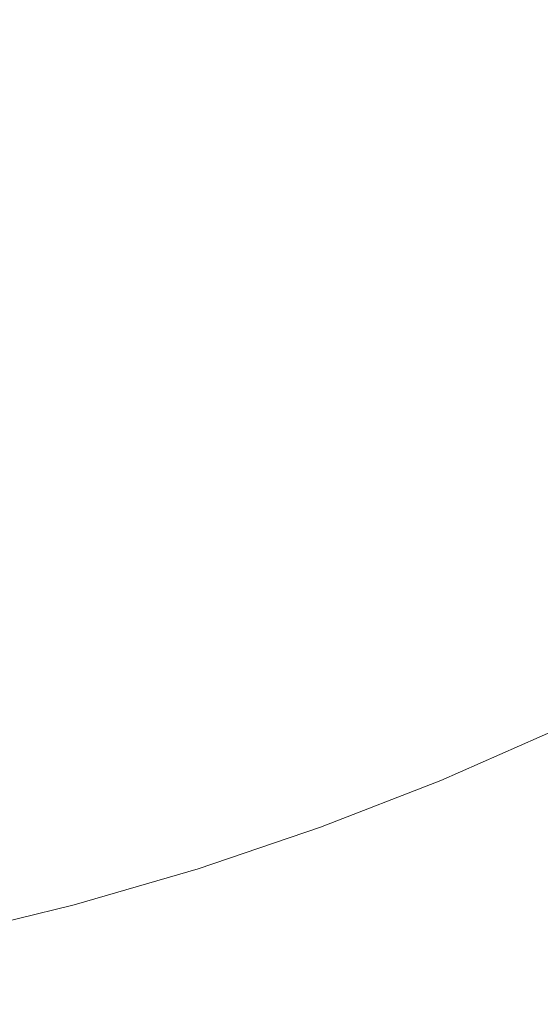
# Model space of a CAD drawing. Header units: centimetres. Extents: x -26 to 27.3, y -25.9 to -24.1.
# Tile 126 of 224: x 9.2546 to 9.3074, y -25.6597 to -25.5599. Entities that reach past the tile are written whole.
import ezdxf

# ---------------------------------------------------------------- set-up
doc = ezdxf.new("R2010")
doc.units = ezdxf.units.CM
doc.header["$LTSCALE"] = 2.54
doc.layers.add('Lucido design-1', color=7, linetype='Continuous')

# ---------------------------------------------------------------- blocks, each defined once
blk = doc.blocks.new('Gruppo-7-1')
at = {"color": 7, "linetype": 'Continuous', "lineweight": 9}
blk.add_3dface([(-25.917482, -24.159888, 1182.422727), (-25.917482, -25.759888, 1182.422727), (27.182518, -25.759888, 1182.422727), (27.182518, -24.159888, 1182.422727)], dxfattribs=at)
for points, invisible_edges in [([(9.307369, -25.555864, 1181.649067), (9.298701, -25.561124, 1181.649067), (9.297227, -25.558571, 1181.651887), (9.305785, -25.553378, 1181.651887)], 15), ([(9.274028, -25.556133, 1181.667653), (9.265381, -25.559938, 1181.667653), (9.264553, -25.557938, 1181.671083), (9.273114, -25.554171, 1181.671083)], 15), ([(9.284709, -25.556195, 1181.661015), (9.276049, -25.560466, 1181.661015), (9.275002, -25.558221, 1181.664312), (9.283565, -25.553998, 1181.664312)], 15), ([(9.295814, -25.556122, 1181.654822), (9.287146, -25.560877, 1181.654822), (9.285898, -25.558479, 1181.657866), (9.294462, -25.553781, 1181.657866)], 15), ([(9.264553, -25.557938, 1181.671083), (9.255836, -25.561328, 1181.671083), (9.255145, -25.559429, 1181.674593), (9.263779, -25.556071, 1181.674593)], 15), ([(9.275002, -25.558221, 1181.664312), (9.266263, -25.562066, 1181.664312), (9.265381, -25.559938, 1181.667653), (9.274028, -25.556133, 1181.667653)], 15), ([(9.285898, -25.558479, 1181.657866), (9.277137, -25.562799, 1181.657866), (9.276049, -25.560466, 1181.661015), (9.284709, -25.556195, 1181.661015)], 15), ([(9.297227, -25.558571, 1181.651887), (9.288452, -25.563385, 1181.651887), (9.287146, -25.560877, 1181.654822), (9.295814, -25.556122, 1181.654822)], 15), ([(9.309015, -25.558448, 1181.646368), (9.300233, -25.563777, 1181.646368), (9.298701, -25.561124, 1181.649067), (9.307369, -25.555864, 1181.649067)], 15), ([(9.255145, -25.559429, 1181.674593), (9.246372, -25.562407, 1181.674593), (9.245808, -25.560618, 1181.678179), (9.254503, -25.557666, 1181.678179)], 15), ([(9.265381, -25.559938, 1181.667653), (9.256576, -25.563362, 1181.667653), (9.255836, -25.561328, 1181.671083), (9.264553, -25.557938, 1181.671083)], 15), ([(9.276049, -25.560466, 1181.661015), (9.267211, -25.564355, 1181.661015), (9.266263, -25.562066, 1181.664312), (9.275002, -25.558221, 1181.664312)], 15), ([(9.31072, -25.561125, 1181.643793), (9.30182, -25.566525, 1181.643793), (9.300233, -25.563777, 1181.646368), (9.309015, -25.558448, 1181.646368)], 15), ([(9.255836, -25.561328, 1181.671083), (9.24698, -25.564334, 1181.671083), (9.246372, -25.562407, 1181.674593), (9.255145, -25.559429, 1181.674593)], 15), ([(9.287146, -25.560877, 1181.654822), (9.27828, -25.565249, 1181.654822), (9.277137, -25.562799, 1181.657866), (9.285898, -25.558479, 1181.657866)], 15), ([(9.298701, -25.561124, 1181.649067), (9.289813, -25.566, 1181.649067), (9.288452, -25.563385, 1181.651887), (9.297227, -25.558571, 1181.651887)], 15), ([(9.266263, -25.562066, 1181.664312), (9.257364, -25.565526, 1181.664312), (9.256576, -25.563362, 1181.667653), (9.265381, -25.559938, 1181.667653)], 15), ([(9.256576, -25.563362, 1181.667653), (9.24763, -25.566398, 1181.667653), (9.24698, -25.564334, 1181.671083), (9.255836, -25.561328, 1181.671083)], 15), ([(9.277137, -25.562799, 1181.657866), (9.268196, -25.566733, 1181.657866), (9.267211, -25.564355, 1181.661015), (9.276049, -25.560466, 1181.661015)], 15), ([(9.288452, -25.563385, 1181.651887), (9.279475, -25.567812, 1181.651887), (9.27828, -25.565249, 1181.654822), (9.287146, -25.560877, 1181.654822)], 15), ([(9.300233, -25.563777, 1181.646368), (9.291228, -25.568717, 1181.646368), (9.289813, -25.566, 1181.649067), (9.298701, -25.561124, 1181.649067)], 15), ([(9.312482, -25.563891, 1181.641348), (9.30346, -25.569366, 1181.641348), (9.30182, -25.566525, 1181.643793), (9.31072, -25.561125, 1181.643793)], 15), ([(9.267211, -25.564355, 1181.661015), (9.258211, -25.567854, 1181.661015), (9.257364, -25.565526, 1181.664312), (9.266263, -25.562066, 1181.664312)], 15), ([(9.257364, -25.565526, 1181.664312), (9.248323, -25.568595, 1181.664312), (9.24763, -25.566398, 1181.667653), (9.256576, -25.563362, 1181.667653)], 15), ([(9.27828, -25.565249, 1181.654822), (9.269231, -25.569231, 1181.654822), (9.268196, -25.566733, 1181.657866), (9.277137, -25.562799, 1181.657866)], 15), ([(9.289813, -25.566, 1181.649067), (9.28072, -25.570484, 1181.649067), (9.279475, -25.567812, 1181.651887), (9.288452, -25.563385, 1181.651887)], 15), ([(9.268196, -25.566733, 1181.657866), (9.259092, -25.570274, 1181.657866), (9.258211, -25.567854, 1181.661015), (9.267211, -25.564355, 1181.661015)], 15), ([(9.30182, -25.566525, 1181.643793), (9.292693, -25.571533, 1181.643793), (9.291228, -25.568717, 1181.646368), (9.300233, -25.563777, 1181.646368)], 15), ([(9.314298, -25.566742, 1181.639037), (9.30515, -25.572293, 1181.639037), (9.30346, -25.569366, 1181.641348), (9.312482, -25.563891, 1181.641348)], 15), ([(9.279475, -25.567812, 1181.651887), (9.270313, -25.571844, 1181.651887), (9.269231, -25.569231, 1181.654822), (9.27828, -25.565249, 1181.654822)], 15), ([(9.258211, -25.567854, 1181.661015), (9.249068, -25.570958, 1181.661015), (9.248323, -25.568595, 1181.664312), (9.257364, -25.565526, 1181.664312)], 15), ([(9.291228, -25.568717, 1181.646368), (9.282015, -25.57326, 1181.646368), (9.28072, -25.570484, 1181.649067), (9.289813, -25.566, 1181.649067)], 15), ([(9.269231, -25.569231, 1181.654822), (9.260017, -25.572814, 1181.654822), (9.259092, -25.570274, 1181.657866), (9.268196, -25.566733, 1181.657866)], 15), ([(9.30346, -25.569366, 1181.641348), (9.294208, -25.574442, 1181.641348), (9.292693, -25.571533, 1181.643793), (9.30182, -25.566525, 1181.643793)], 15), ([(9.316165, -25.569672, 1181.636865), (9.306887, -25.575302, 1181.636865), (9.30515, -25.572293, 1181.639037), (9.314298, -25.566742, 1181.639037)], 15), ([(9.259092, -25.570274, 1181.657866), (9.249842, -25.573414, 1181.657866), (9.249068, -25.570958, 1181.661015), (9.258211, -25.567854, 1181.661015)], 15), ([(9.28072, -25.570484, 1181.649067), (9.271441, -25.574567, 1181.649067), (9.270313, -25.571844, 1181.651887), (9.279475, -25.567812, 1181.651887)], 15), ([(9.270313, -25.571844, 1181.651887), (9.260984, -25.575471, 1181.651887), (9.260017, -25.572814, 1181.654822), (9.269231, -25.569231, 1181.654822)], 15), ([(9.292693, -25.571533, 1181.643793), (9.283357, -25.576137, 1181.643793), (9.282015, -25.57326, 1181.646368), (9.291228, -25.568717, 1181.646368)], 15), ([(9.30515, -25.572293, 1181.639037), (9.295768, -25.57744, 1181.639037), (9.294208, -25.574442, 1181.641348), (9.30346, -25.569366, 1181.641348)], 15), ([(9.260017, -25.572814, 1181.654822), (9.250655, -25.575992, 1181.654822), (9.249842, -25.573414, 1181.657866), (9.259092, -25.570274, 1181.657866)], 15), ([(9.31808, -25.572678, 1181.634835), (9.30867, -25.578389, 1181.634835), (9.306887, -25.575302, 1181.636865), (9.316165, -25.569672, 1181.636865)], 15), ([(9.282015, -25.57326, 1181.646368), (9.272613, -25.577397, 1181.646368), (9.271441, -25.574567, 1181.649067), (9.28072, -25.570484, 1181.649067)], 15), ([(9.271441, -25.574567, 1181.649067), (9.261992, -25.578242, 1181.649067), (9.260984, -25.575471, 1181.651887), (9.270313, -25.571844, 1181.651887)], 15), ([(9.294208, -25.574442, 1181.641348), (9.284743, -25.579109, 1181.641348), (9.283357, -25.576137, 1181.643793), (9.292693, -25.571533, 1181.643793)], 15), ([(9.306887, -25.575302, 1181.636865), (9.297373, -25.580522, 1181.636865), (9.295768, -25.57744, 1181.639037), (9.30515, -25.572293, 1181.639037)], 15), ([(9.260984, -25.575471, 1181.651887), (9.251506, -25.578689, 1181.651887), (9.250655, -25.575992, 1181.654822), (9.260017, -25.572814, 1181.654822)], 15), ([(9.283357, -25.576137, 1181.643793), (9.273828, -25.58033, 1181.643793), (9.272613, -25.577397, 1181.646368), (9.282015, -25.57326, 1181.646368)], 15), ([(9.272613, -25.577397, 1181.646368), (9.26304, -25.58112, 1181.646368), (9.261992, -25.578242, 1181.649067), (9.271441, -25.574567, 1181.649067)], 15), ([(9.295768, -25.57744, 1181.639037), (9.286171, -25.582173, 1181.639037), (9.284743, -25.579109, 1181.641348), (9.294208, -25.574442, 1181.641348)], 15), ([(9.30867, -25.578389, 1181.634835), (9.299019, -25.583684, 1181.634835), (9.297373, -25.580522, 1181.636865), (9.306887, -25.575302, 1181.636865)], 15), ([(9.261992, -25.578242, 1181.649067), (9.252392, -25.5815, 1181.649067), (9.251506, -25.578689, 1181.651887), (9.260984, -25.575471, 1181.651887)], 15), ([(9.284743, -25.579109, 1181.641348), (9.275083, -25.58336, 1181.641348), (9.273828, -25.58033, 1181.643793), (9.283357, -25.576137, 1181.643793)], 15), ([(9.273828, -25.58033, 1181.643793), (9.264125, -25.584103, 1181.643793), (9.26304, -25.58112, 1181.646368), (9.272613, -25.577397, 1181.646368)], 15), ([(9.26304, -25.58112, 1181.646368), (9.253313, -25.584422, 1181.646368), (9.252392, -25.5815, 1181.649067), (9.261992, -25.578242, 1181.649067)], 15), ([(9.297373, -25.580522, 1181.636865), (9.28764, -25.585322, 1181.636865), (9.286171, -25.582173, 1181.639037), (9.295768, -25.57744, 1181.639037)], 15), ([(9.310493, -25.581548, 1181.632951), (9.300703, -25.586919, 1181.632951), (9.299019, -25.583684, 1181.634835), (9.30867, -25.578389, 1181.634835)], 15), ([(9.286171, -25.582173, 1181.639037), (9.276376, -25.586482, 1181.639037), (9.275083, -25.58336, 1181.641348), (9.284743, -25.579109, 1181.641348)], 15), ([(9.275083, -25.58336, 1181.641348), (9.265247, -25.587185, 1181.641348), (9.264125, -25.584103, 1181.643793), (9.273828, -25.58033, 1181.643793)], 15), ([(9.264125, -25.584103, 1181.643793), (9.254268, -25.587449, 1181.643793), (9.253313, -25.584422, 1181.646368), (9.26304, -25.58112, 1181.646368)], 15), ([(9.299019, -25.583684, 1181.634835), (9.289146, -25.588552, 1181.634835), (9.28764, -25.585322, 1181.636865), (9.297373, -25.580522, 1181.636865)], 15), ([(9.28764, -25.585322, 1181.636865), (9.277706, -25.589693, 1181.636865), (9.276376, -25.586482, 1181.639037), (9.286171, -25.582173, 1181.639037)], 15), ([(9.312356, -25.584774, 1181.631218), (9.302423, -25.590224, 1181.631218), (9.300703, -25.586919, 1181.632951), (9.310493, -25.581548, 1181.632951)], 15), ([(9.276376, -25.586482, 1181.639037), (9.266403, -25.590361, 1181.639037), (9.265247, -25.587185, 1181.641348), (9.275083, -25.58336, 1181.641348)], 15), ([(9.265247, -25.587185, 1181.641348), (9.255254, -25.590577, 1181.641348), (9.254268, -25.587449, 1181.643793), (9.264125, -25.584103, 1181.643793)], 15), ([(9.300703, -25.586919, 1181.632951), (9.290688, -25.591858, 1181.632951), (9.289146, -25.588552, 1181.634835), (9.299019, -25.583684, 1181.634835)], 15), ([(9.289146, -25.588552, 1181.634835), (9.27907, -25.592986, 1181.634835), (9.277706, -25.589693, 1181.636865), (9.28764, -25.585322, 1181.636865)], 15), ([(9.314254, -25.588062, 1181.629637), (9.304176, -25.593591, 1181.629637), (9.302423, -25.590224, 1181.631218), (9.312356, -25.584774, 1181.631218)], 15), ([(9.266403, -25.590361, 1181.639037), (9.25627, -25.5938, 1181.639037), (9.255254, -25.590577, 1181.641348), (9.265247, -25.587185, 1181.641348)], 15), ([(9.277706, -25.589693, 1181.636865), (9.267592, -25.593626, 1181.636865), (9.266403, -25.590361, 1181.639037), (9.276376, -25.586482, 1181.639037)], 15), ([(9.302423, -25.590224, 1181.631218), (9.292262, -25.595235, 1181.631218), (9.290688, -25.591858, 1181.632951), (9.300703, -25.586919, 1181.632951)], 15), ([(9.255254, -25.590577, 1181.641348), (9.245122, -25.59353, 1181.641348), (9.244273, -25.590362, 1181.643793), (9.254268, -25.587449, 1181.643793)], 15), ([(9.316185, -25.591407, 1181.628213), (9.305959, -25.597017, 1181.628213), (9.304176, -25.593591, 1181.629637), (9.314254, -25.588062, 1181.629637)], 15), ([(9.290688, -25.591858, 1181.632951), (9.280466, -25.596356, 1181.632951), (9.27907, -25.592986, 1181.634835), (9.289146, -25.588552, 1181.634835)], 15), ([(9.267592, -25.593626, 1181.636865), (9.257315, -25.597115, 1181.636865), (9.25627, -25.5938, 1181.639037), (9.266403, -25.590361, 1181.639037)], 15), ([(9.27907, -25.592986, 1181.634835), (9.268811, -25.596975, 1181.634835), (9.267592, -25.593626, 1181.636865), (9.277706, -25.589693, 1181.636865)], 15), ([(9.304176, -25.593591, 1181.629637), (9.293866, -25.598676, 1181.629637), (9.292262, -25.595235, 1181.631218), (9.302423, -25.590224, 1181.631218)], 15), ([(9.25627, -25.5938, 1181.639037), (9.245997, -25.596795, 1181.639037), (9.245122, -25.59353, 1181.641348), (9.255254, -25.590577, 1181.641348)], 15), ([(9.318146, -25.594802, 1181.626947), (9.30777, -25.600495, 1181.626947), (9.305959, -25.597017, 1181.628213), (9.316185, -25.591407, 1181.628213)], 15), ([(9.292262, -25.595235, 1181.631218), (9.281892, -25.599798, 1181.631218), (9.280466, -25.596356, 1181.632951), (9.290688, -25.591858, 1181.632951)], 15), ([(9.280466, -25.596356, 1181.632951), (9.270058, -25.600403, 1181.632951), (9.268811, -25.596975, 1181.634835), (9.27907, -25.592986, 1181.634835)], 15), ([(9.257315, -25.597115, 1181.636865), (9.246896, -25.600151, 1181.636865), (9.245997, -25.596795, 1181.639037), (9.25627, -25.5938, 1181.639037)], 15), ([(9.268811, -25.596975, 1181.634835), (9.258387, -25.600514, 1181.634835), (9.257315, -25.597115, 1181.636865), (9.267592, -25.593626, 1181.636865)], 15), ([(9.305959, -25.597017, 1181.628213), (9.295499, -25.602176, 1181.628213), (9.293866, -25.598676, 1181.629637), (9.304176, -25.593591, 1181.629637)], 15), ([(9.293866, -25.598676, 1181.629637), (9.283345, -25.603305, 1181.629637), (9.281892, -25.599798, 1181.631218), (9.292262, -25.595235, 1181.631218)], 15), ([(9.281892, -25.599798, 1181.631218), (9.271332, -25.603904, 1181.631218), (9.270058, -25.600403, 1181.632951), (9.280466, -25.596356, 1181.632951)], 15), ([(9.258387, -25.600514, 1181.634835), (9.247819, -25.603594, 1181.634835), (9.246896, -25.600151, 1181.636865), (9.257315, -25.597115, 1181.636865)], 15), ([(9.270058, -25.600403, 1181.632951), (9.259484, -25.603993, 1181.632951), (9.258387, -25.600514, 1181.634835), (9.268811, -25.596975, 1181.634835)], 15), ([(9.30777, -25.600495, 1181.626947), (9.297155, -25.605729, 1181.626947), (9.295499, -25.602176, 1181.628213), (9.305959, -25.597017, 1181.628213)], 15), ([(9.295499, -25.602176, 1181.628213), (9.284823, -25.606873, 1181.628213), (9.283345, -25.603305, 1181.629637), (9.293866, -25.598676, 1181.629637)], 15), ([(9.283345, -25.603305, 1181.629637), (9.272631, -25.607472, 1181.629637), (9.271332, -25.603904, 1181.631218), (9.281892, -25.599798, 1181.631218)], 15), ([(9.259484, -25.603993, 1181.632951), (9.248763, -25.607118, 1181.632951), (9.247819, -25.603594, 1181.634835), (9.258387, -25.600514, 1181.634835)], 15), ([(9.271332, -25.603904, 1181.631218), (9.260604, -25.607546, 1181.631218), (9.259484, -25.603993, 1181.632951), (9.270058, -25.600403, 1181.632951)], 15), ([(9.309604, -25.604018, 1181.625844), (9.298834, -25.60933, 1181.625844), (9.297155, -25.605729, 1181.626947), (9.30777, -25.600495, 1181.626947)], 15), ([(9.297155, -25.605729, 1181.626947), (9.286323, -25.610495, 1181.626947), (9.284823, -25.606873, 1181.628213), (9.295499, -25.602176, 1181.628213)], 15), ([(9.284823, -25.606873, 1181.628213), (9.273952, -25.611101, 1181.628213), (9.272631, -25.607472, 1181.629637), (9.283345, -25.603305, 1181.629637)], 15), ([(9.260604, -25.607546, 1181.631218), (9.249727, -25.610716, 1181.631218), (9.248763, -25.607118, 1181.632951), (9.259484, -25.603993, 1181.632951)], 15), ([(9.272631, -25.607472, 1181.629637), (9.261746, -25.611167, 1181.629637), (9.260604, -25.607546, 1181.631218), (9.271332, -25.603904, 1181.631218)], 15), ([(9.31146, -25.607583, 1181.624904), (9.300533, -25.612971, 1181.624904), (9.298834, -25.60933, 1181.625844), (9.309604, -25.604018, 1181.625844)], 15), ([(9.298834, -25.60933, 1181.625844), (9.287843, -25.614166, 1181.625844), (9.286323, -25.610495, 1181.626947), (9.297155, -25.605729, 1181.626947)], 15), ([(9.286323, -25.610495, 1181.626947), (9.275293, -25.614785, 1181.626947), (9.273952, -25.611101, 1181.628213), (9.284823, -25.606873, 1181.628213)], 15), ([(9.261746, -25.611167, 1181.629637), (9.25071, -25.614383, 1181.629637), (9.249727, -25.610716, 1181.631218), (9.260604, -25.607546, 1181.631218)], 15), ([(9.273952, -25.611101, 1181.628213), (9.262907, -25.61485, 1181.628213), (9.261746, -25.611167, 1181.629637), (9.272631, -25.607472, 1181.629637)], 15), ([(9.313333, -25.611182, 1181.624131), (9.302247, -25.616649, 1181.624131), (9.300533, -25.612971, 1181.624904), (9.31146, -25.607583, 1181.624904)], 15), ([(9.300533, -25.612971, 1181.624904), (9.289381, -25.617878, 1181.624904), (9.287843, -25.614166, 1181.625844), (9.298834, -25.60933, 1181.625844)], 15), ([(9.262907, -25.61485, 1181.628213), (9.251709, -25.618114, 1181.628213), (9.25071, -25.614383, 1181.629637), (9.261746, -25.611167, 1181.629637)], 15), ([(9.275293, -25.614785, 1181.626947), (9.264086, -25.618589, 1181.626947), (9.262907, -25.61485, 1181.628213), (9.273952, -25.611101, 1181.628213)], 15), ([(9.287843, -25.614166, 1181.625844), (9.276652, -25.618518, 1181.625844), (9.275293, -25.614785, 1181.626947), (9.286323, -25.610495, 1181.626947)], 15), ([(9.315221, -25.614809, 1181.623525), (9.303976, -25.620355, 1181.623525), (9.302247, -25.616649, 1181.624131), (9.313333, -25.611182, 1181.624131)], 15), ([(9.302247, -25.616649, 1181.624131), (9.290934, -25.621627, 1181.624131), (9.289381, -25.617878, 1181.624904), (9.300533, -25.612971, 1181.624904)], 15), ([(9.289381, -25.617878, 1181.624904), (9.278026, -25.622294, 1181.624904), (9.276652, -25.618518, 1181.625844), (9.287843, -25.614166, 1181.625844)], 15), ([(9.264086, -25.618589, 1181.626947), (9.252724, -25.621901, 1181.626947), (9.251709, -25.618114, 1181.628213), (9.262907, -25.61485, 1181.628213)], 15), ([(9.276652, -25.618518, 1181.625844), (9.265281, -25.622378, 1181.625844), (9.264086, -25.618589, 1181.626947), (9.275293, -25.614785, 1181.626947)], 15), ([(9.317121, -25.618458, 1181.623088), (9.305714, -25.624084, 1181.623088), (9.303976, -25.620355, 1181.623525), (9.315221, -25.614809, 1181.623525)], 15), ([(9.303976, -25.620355, 1181.623525), (9.292499, -25.625405, 1181.623525), (9.290934, -25.621627, 1181.624131), (9.302247, -25.616649, 1181.624131)], 15), ([(9.290934, -25.621627, 1181.624131), (9.279414, -25.626107, 1181.624131), (9.278026, -25.622294, 1181.624904), (9.289381, -25.617878, 1181.624904)], 15), ([(9.265281, -25.622378, 1181.625844), (9.253752, -25.625738, 1181.625844), (9.252724, -25.621901, 1181.626947), (9.264086, -25.618589, 1181.626947)], 15), ([(9.278026, -25.622294, 1181.624904), (9.266489, -25.62621, 1181.624904), (9.265281, -25.622378, 1181.625844), (9.276652, -25.618518, 1181.625844)], 15), ([(9.319029, -25.622124, 1181.622822), (9.307461, -25.627829, 1181.622822), (9.305714, -25.624084, 1181.623088), (9.317121, -25.618458, 1181.623088)], 15), ([(9.305714, -25.624084, 1181.623088), (9.294073, -25.629206, 1181.623088), (9.292499, -25.625405, 1181.623525), (9.303976, -25.620355, 1181.623525)], 15), ([(9.279414, -25.626107, 1181.624131), (9.267709, -25.63008, 1181.624131), (9.266489, -25.62621, 1181.624904), (9.278026, -25.622294, 1181.624904)], 15), ([(9.292499, -25.625405, 1181.623525), (9.280812, -25.629949, 1181.623525), (9.279414, -25.626107, 1181.624131), (9.290934, -25.621627, 1181.624131)], 15), ([(9.266489, -25.62621, 1181.624904), (9.254792, -25.62962, 1181.624904), (9.253752, -25.625738, 1181.625844), (9.265281, -25.622378, 1181.625844)], 15), ([(9.307461, -25.627829, 1181.622822), (9.295655, -25.633024, 1181.622822), (9.294073, -25.629206, 1181.623088), (9.305714, -25.624084, 1181.623088)], 15), ([(9.254792, -25.62962, 1181.624904), (9.242958, -25.632515, 1181.624904), (9.242088, -25.628592, 1181.625844), (9.253752, -25.625738, 1181.625844)], 15), ([(9.267709, -25.63008, 1181.624131), (9.255842, -25.633539, 1181.624131), (9.254792, -25.62962, 1181.624904), (9.266489, -25.62621, 1181.624904)], 15), ([(9.280812, -25.629949, 1181.623525), (9.268939, -25.63398, 1181.623525), (9.267709, -25.63008, 1181.624131), (9.279414, -25.626107, 1181.624131)], 15), ([(9.294073, -25.629206, 1181.623088), (9.282219, -25.633816, 1181.623088), (9.280812, -25.629949, 1181.623525), (9.292499, -25.625405, 1181.623525)], 15), ([(9.309303, -25.63178, 1181.622727), (9.297323, -25.637052, 1181.622727), (9.295655, -25.633024, 1181.622822), (9.307461, -25.627829, 1181.622822)], 14), ([(9.295655, -25.633024, 1181.622822), (9.283633, -25.637699, 1181.622822), (9.282219, -25.633816, 1181.623088), (9.294073, -25.629206, 1181.623088)], 15), ([(9.255842, -25.633539, 1181.624131), (9.243836, -25.636477, 1181.624131), (9.242958, -25.632515, 1181.624904), (9.254792, -25.62962, 1181.624904)], 15), ([(9.268939, -25.63398, 1181.623525), (9.256901, -25.637489, 1181.623525), (9.255842, -25.633539, 1181.624131), (9.267709, -25.63008, 1181.624131)], 15), ([(9.282219, -25.633816, 1181.623088), (9.270176, -25.637904, 1181.623088), (9.268939, -25.63398, 1181.623525), (9.280812, -25.629949, 1181.623525)], 15), ([(9.297323, -25.637052, 1181.622727), (9.309303, -25.63178, 1181.622727), (27.182518, -25.759888, 1181.622727)], 10), ([(9.297323, -25.637052, 1181.622727), (9.285124, -25.641796, 1181.622727), (9.283633, -25.637699, 1181.622822), (9.295655, -25.633024, 1181.622822)], 14), ([(9.256901, -25.637489, 1181.623525), (9.244721, -25.640469, 1181.623525), (9.243836, -25.636477, 1181.624131), (9.255842, -25.633539, 1181.624131)], 15), ([(9.270176, -25.637904, 1181.623088), (9.257966, -25.641463, 1181.623088), (9.256901, -25.637489, 1181.623525), (9.268939, -25.63398, 1181.623525)], 15), ([(9.283633, -25.637699, 1181.622822), (9.271419, -25.641845, 1181.622822), (9.270176, -25.637904, 1181.623088), (9.282219, -25.633816, 1181.623088)], 15), ([(27.182518, -25.759888, 1181.622727), (9.285124, -25.641796, 1181.622727), (9.297323, -25.637052, 1181.622727)], 9), ([(9.257966, -25.641463, 1181.623088), (9.245612, -25.644486, 1181.623088), (9.244721, -25.640469, 1181.623525), (9.256901, -25.637489, 1181.623525)], 15), ([(9.271419, -25.641845, 1181.622822), (9.259035, -25.645454, 1181.622822), (9.257966, -25.641463, 1181.623088), (9.270176, -25.637904, 1181.623088)], 15), ([(9.285124, -25.641796, 1181.622727), (9.27273, -25.646003, 1181.622727), (9.271419, -25.641845, 1181.622822), (9.283633, -25.637699, 1181.622822)], 14), ([(9.259035, -25.645454, 1181.622822), (9.246506, -25.64852, 1181.622822), (9.245612, -25.644486, 1181.623088), (9.257966, -25.641463, 1181.623088)], 15), ([(9.27273, -25.646003, 1181.622727), (9.260164, -25.649666, 1181.622727), (9.259035, -25.645454, 1181.622822), (9.271419, -25.641845, 1181.622822)], 14), ([(9.27273, -25.646003, 1181.622727), (9.285124, -25.641796, 1181.622727), (27.182518, -25.759888, 1181.622727)], 10), ([(9.260164, -25.649666, 1181.622727), (9.24745, -25.652777, 1181.622727), (9.246506, -25.64852, 1181.622822), (9.259035, -25.645454, 1181.622822)], 14), ([(27.182518, -25.759888, 1181.622727), (9.260164, -25.649666, 1181.622727), (9.27273, -25.646003, 1181.622727)], 9), ([(9.24745, -25.652777, 1181.622727), (9.260164, -25.649666, 1181.622727), (27.182518, -25.759888, 1181.622727)], 10), ([(27.182518, -25.759888, 1181.622727), (9.234612, -25.65533, 1181.622727), (9.24745, -25.652777, 1181.622727)], 9), ([(9.221676, -25.657321, 1181.622727), (9.234612, -25.65533, 1181.622727), (27.182518, -25.759888, 1181.622727)], 10), ([(27.182518, -25.759888, 1181.622727), (9.208665, -25.658746, 1181.622727), (9.221676, -25.657321, 1181.622727)], 9), ([(27.182518, -25.759888, 1181.622727), (9.195604, -25.659602, 1181.622727), (9.208665, -25.658746, 1181.622727)], 9), ([(9.182518, -25.659888, 1181.622727), (9.195604, -25.659602, 1181.622727), (27.182518, -25.759888, 1181.622727)], 10)]:
    blk.add_3dface(points, dxfattribs=dict(at, invisible_edges=invisible_edges))

msp = doc.modelspace()

# ---------------------------------------------------------------- block references
at = {"layer": 'Lucido design-1', "color": 7}
msp.add_blockref('Gruppo-7-1', (0, 0), dxfattribs=at)

doc.saveas('drawing.dxf')
